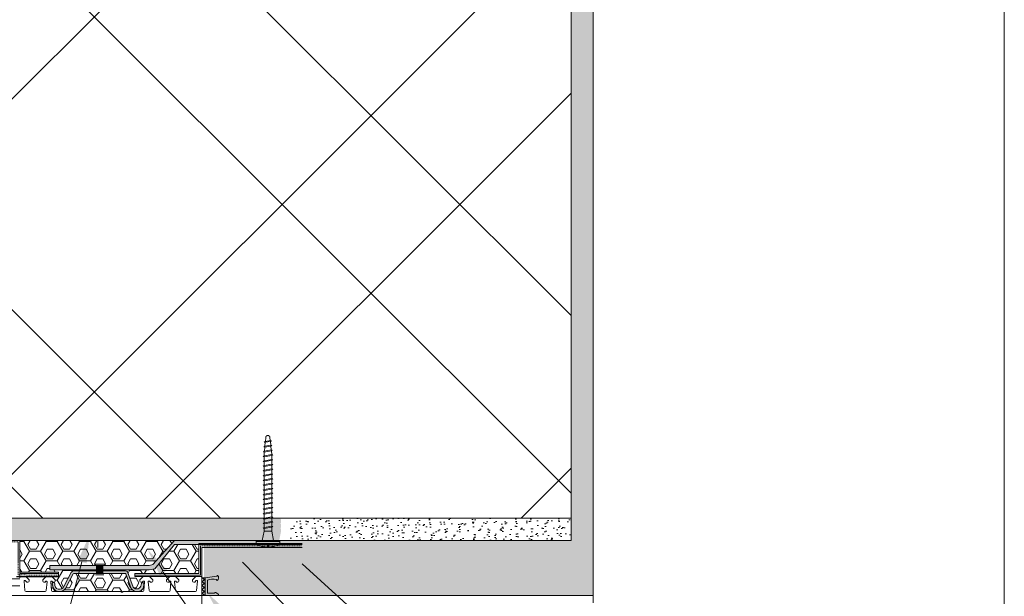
# Model space of a CAD drawing. Header units: millimetres. Extents: x -256498 to -248402, y 35117 to 38243.
# Tile 18 of 19: x -248845 to -248402, y 36815 to 37074. Entities that reach past the tile are written whole.
import ezdxf

# ---------------------------------------------------------------- set-up
doc = ezdxf.new("R2010")
doc.units = ezdxf.units.MM
doc.header["$MEASUREMENT"] = 0
doc.linetypes.add('DASHED', pattern=[19.05, 12.7, -6.35])
doc.linetypes.add('ČÁRKOVANÁ', pattern=[0.75, 0.5, -0.25])

msp = doc.modelspace()

# ---------------------------------------------------------------- hatches: boundary and pattern name
at = {"linetype": 'Continuous', "lineweight": 13}
h = msp.add_hatch(dxfattribs=at)
h.set_pattern_fill('ZDIVO2_0001', color=254, style=0, pattern_type=2)
h.set_pattern_definition([(45, (-400930.74, -1215.55), (-124.4508, 124.4508), []), (45, (-400850.74, -1215.55), (-124.4508, 124.4508), []), (135, (-400930.74, -1215.55), (124.4508, 124.4508), []), (135, (-400850.74, -1215.55), (124.4508, 124.4508), [])])
h.paths.add_polyline_path([(-248597.2, 37284.26), (-248927.2, 37284.26), (-248927.2, 37162.16), (-248875.05, 37162.16, -0.146838), (-248872.55, 37161.16), (-248872.55, 37155.16, -0.146839), (-248875.05, 37154.16), (-248927.2, 37154.16), (-248927.2, 36849.71), (-248731.01, 36849.71), (-248723.25, 36849.71), (-248597.22, 36849.71)])
at = {"linetype": 'Continuous', "lineweight": 20, "true_color": 0xff6600}
h = msp.add_hatch(dxfattribs=at)
h.set_pattern_fill('AR_SAND_0001', color=30, style=0, pattern_type=2)
h.set_pattern_definition([(307.5, (-400930.7413, -5976.3112), (4.81705942, 0.1574834), [0, -3.8, 0, -4.25, 0, -4.0625]), (277.5, (-400930.741, -5976.311), (-7.05536516, 4.42444176), [0, -2.05, 0, -3.425, 0, -1.3125]), (237.5, (-400930.7413, -5973.236), (-0.01414763, 7.78535465), [0, -1.25, 0, -4.5, 0, -5.875]), (227.5, (-400930.741, -5973.236), (-2.1941889, 7.5153165), [0, -0.625, 0, -2.95, 0, -3.375])])
h.paths.add_polyline_path([(-248762.32, 36814.86), (-248587.2, 36814.86), (-248587.2, 37284.07), (-248597.2, 37284.07), (-248597.2, 36849.71), (-248597.22, 36849.71), (-248597.22, 36839.7), (-248762.32, 36839.7)])
at = {"linetype": 'Continuous', "lineweight": 35}
msp.add_hatch(color=8, dxfattribs=at).paths.add_polyline_path([(-248937.2, 37064.44), (-248937.2, 36839.71), (-248810.13, 36839.71), (-248809.33, 36843.7), (-248933.2, 36843.71), (-248933.2, 37064.44)])
at = {"linetype": 'Continuous', "lineweight": 20, "true_color": 0xff6600}
h = msp.add_hatch(dxfattribs=at)
h.set_pattern_fill('PUR_0001', color=30, style=0, pattern_type=2)
h.set_pattern_definition([(0, (-400923.88, -5964.644), (0, 16.2379762), [9.375, -18.75]), (120, (-400923.88, -5964.644), (14.0625, 8.1189881), [9.375, -18.75]), (60, (-400914.505, -5964.644), (-14.0625, 8.1189881), [9.375, -18.75]), (0, (-400925.755, -5967.899), (28.125, 16.2379762), [18.75, -37.5]), (120, (-400925.755, -5967.899), (-28.125, 16.2379764), [18.75, -37.5]), (60, (-400925.755, -5967.899), (6e-08, 32.4759526), [0, -37.5, 18.75, 0, 0, 0])])
h.paths.add_polyline_path([(-249102.21, 36987.57), (-249102.21, 36802.51), (-248845.31, 36802.52), (-248845.31, 36831.69), (-248942.21, 36831.7), (-248942.21, 36987.57)])
h = msp.add_hatch(dxfattribs=at)
h.set_pattern_fill('AR_SAND_0001', color=30, style=0, pattern_type=2)
h.set_pattern_definition([(307.5, (-400930.7413, 13066.747), (4.81705942, 0.1574834), [0, -3.8, 0, -4.25, 0, -4.0625]), (277.5, (-400930.741, 13066.747), (-7.05536516, 4.42444176), [0, -2.05, 0, -3.425, 0, -1.3125]), (237.5, (-400930.7413, 13069.822), (-0.01414763, 7.78535465), [0, -1.25, 0, -4.5, 0, -5.875]), (227.5, (-400930.741, 13069.822), (-2.1941889, 7.5153165), [0, -0.625, 0, -2.95, 0, -3.375])])
h.paths.add_polyline_path([(-248937.2, 36979.16), (-248937.2, 36839.71), (-248728.53, 36839.71), (-248727.7, 36843.89), (-248727.7, 36845), (-248728.13, 36845.14), (-248727.7, 36845.43), (-248727.7, 36847.15), (-248728.13, 36847.29), (-248727.7, 36847.58), (-248727.7, 36849.3), (-248728.13, 36849.44), (-248727.73, 36849.71), (-248927.2, 36849.71), (-248927.2, 36979.16)])
h = msp.add_hatch(dxfattribs=at)
h.set_pattern_fill('AR_SAND_0001', color=30, style=0, pattern_type=2)
h.set_pattern_definition([(307.5, (-225001.4984, 185716.7095), (4.81705942, 0.1574834), [0, -3.8, 0, -4.25, 0, -4.0625]), (277.5, (-225001.4984, 185716.7095), (-7.05536516, 4.42444176), [0, -2.05, 0, -3.425, 0, -1.3125]), (237.5, (-225001.4984, 185719.7845), (-0.01414763, 7.78535465), [0, -1.25, 0, -4.5, 0, -5.875]), (227.5, (-225001.4984, 185719.7845), (-2.1941889, 7.5153165), [0, -0.625, 0, -2.95, 0, -3.375])])
h.paths.add_polyline_path([(-248597.22, 36849.71), (-248724.25, 36849.71), (-248724.25, 36848.19), (-248723.82, 36848.05), (-248724.25, 36847.76), (-248724.25, 36846.04), (-248723.82, 36845.9), (-248724.25, 36845.61), (-248724.25, 36843.89), (-248723.42, 36839.71), (-248597.22, 36839.53)])
at = {"linetype": 'Continuous', "lineweight": 13}
for points in [[(-248819.18, 36830.41), (-248815.16, 36829.33), (-248813.93, 36841.94)], [(-248807.97, 36828.42), (-248807.97, 36826.37), (-248787.85, 36826.37, 0.082878), (-248784.51, 36826.93), (-248775.61, 36837.87), (-248748.59, 36837.86, -0.00946), (-248748.93, 36838.06), (-248748.93, 36839.23, -0.414214), (-248748.57, 36839.58), (-248746.22, 36839.58), (-248746.19, 36839.71), (-248775.65, 36839.71), (-248785.34, 36828.81, -0.082878), (-248787.67, 36828.42)], [(-248746.34, 36828.26), (-248743.37, 36831.17), (-248753.6, 36838.65)], [(-248748.57, 36839.58, 0.414214), (-248748.93, 36839.23), (-248738.3, 36839.23, 0.414214), (-248738.65, 36839.58)], [(-248738.3, 36838.1), (-248738.3, 36839.23), (-248748.93, 36839.23), (-248748.93, 36838.06, 0.00946), (-248748.59, 36837.86), (-248743.87, 36837.86), (-248743.87, 36837.99), (-248743.42, 36837.99), (-248743.42, 36837.86), (-248738.71, 36837.86, 0.011472)], [(-248718.3, 36837.85), (-248718.3, 36839.67), (-248741.08, 36839.71), (-248741.06, 36839.58), (-248738.65, 36839.58, -0.414214), (-248738.3, 36839.23), (-248738.3, 36838.1, -0.011472), (-248738.71, 36837.86)], [(-248719.54, 36827.31), (-248716.74, 36830.38), (-248727.38, 36837.26)], [(-248782.25, 36824.01), (-248778.84, 36826.39), (-248787.7, 36835.45)], [(-248810.81, 36828.42), (-248831.82, 36828.42), (-248831.82, 36826.37), (-248810.81, 36826.37)], [(-248810.81, 36826.37), (-248809.39, 36826.37), (-248809.39, 36828.42), (-248810.81, 36828.42)], [(-248809.39, 36826.37), (-248807.97, 36826.37), (-248807.97, 36828.42), (-248809.39, 36828.42)], [(-248821.09, 36825.91, 0.211236), (-248822.04, 36825.46), (-248825.39, 36819, -0.887449), (-248829.55, 36820.13, 1), (-248830.7, 36820.28), (-248830.28, 36818.37, 0.531729), (-248824.64, 36818.01), (-248821.22, 36824.62), (-248820.94, 36824.78), (-248810.81, 36824.78), (-248810.81, 36825.91)], [(-248809.39, 36826.37), (-248810.81, 36826.37), (-248810.81, 36825.91), (-248809.39, 36825.91)], [(-248809.39, 36824.78), (-248809.39, 36825.91), (-248810.81, 36825.91), (-248810.81, 36824.78)], [(-248807.97, 36826.37), (-248809.39, 36826.37), (-248809.39, 36825.91), (-248807.97, 36825.91)], [(-248809.39, 36825.91), (-248809.39, 36824.78), (-248807.97, 36824.78), (-248807.97, 36825.91)], [(-248795.19, 36817.97, 0.527728), (-248789.57, 36818.37), (-248789.43, 36820.06, 0.95419), (-248790.54, 36820.34), (-248790.59, 36819.69, -0.6951), (-248794.28, 36818.64), (-248796.73, 36825.46, 0.213571), (-248797.69, 36825.91), (-248807.97, 36825.91), (-248807.97, 36824.78), (-248797.84, 36824.78, -0.212782), (-248797.55, 36824.62)], [(-248754.74, 36804.78), (-248751.44, 36807.33), (-248760.74, 36815.94)]]:
    msp.add_hatch(color=154, dxfattribs=at).paths.add_polyline_path(points)
at = {"linetype": 'Continuous', "lineweight": 20, "true_color": 0xff6600}
h = msp.add_hatch(dxfattribs=at)
h.set_pattern_fill('PUR_0001', color=30, style=0, pattern_type=2)
h.set_pattern_definition([(0, (-400947.904, 13067.615), (0, 4.330127), [2.5, -5]), (120, (-400947.904, 13067.615), (3.74999998, 2.1650635), [2.5, -5]), (60, (-400945.404, 13067.615), (-3.74999998, 2.1650635), [2.5, -5]), (0, (-400948.404, 13066.747), (7.5, 4.330127), [5, -10]), (120, (-400948.404, 13066.747), (-7.49999998, 4.33012703), [5, -10]), (60, (-400948.404, 13066.747), (2e-08, 8.66025403), [0, -10, 5, 0, 0, 0])])
h.paths.add_polyline_path([(-248845.41, 36839.71), (-248845.4, 36825.31), (-248827.8, 36825.31), (-248827.8, 36823.36), (-248830.91, 36823.36), (-248829.41, 36821.86), (-248829.41, 36821.36, -0.414214), (-248829.91, 36820.86), (-248830.31, 36820.86, -0.198912), (-248830.45, 36820.92), (-248830.81, 36821.27, 0.700208), (-248831.32, 36821.04), (-248830.97, 36817.12, 0.388879), (-248830.48, 36816.66), (-248800.03, 36816.66, -0.201513), (-248799.67, 36816.51, 0.420084), (-248798.96, 36816.51, -0.201513), (-248798.6, 36816.66), (-248790, 36816.66, 0.388879), (-248789.5, 36817.12), (-248789.16, 36821.04, 0.440011), (-248789.46, 36821.36), (-248789.65, 36821.36, 0.198912), (-248789.79, 36821.3), (-248790.18, 36820.92, -0.198912), (-248790.32, 36820.86), (-248790.71, 36820.86, -0.414214), (-248791.21, 36821.36), (-248791.21, 36821.86), (-248789.71, 36823.36), (-248793.47, 36823.36), (-248793.47, 36824.78), (-248764.65, 36824.77), (-248764.67, 36837.87), (-248775.61, 36837.87), (-248784.51, 36826.93, -0.082878), (-248787.85, 36826.37), (-248807.97, 36826.37), (-248807.97, 36825.91), (-248797.69, 36825.91, -0.213571), (-248796.73, 36825.46), (-248794.28, 36818.64, 0.6951), (-248790.59, 36819.69), (-248790.54, 36820.34, -0.95419), (-248789.43, 36820.06), (-248789.57, 36818.37, -0.527728), (-248795.19, 36817.97), (-248797.55, 36824.62, 0.212782), (-248797.84, 36824.78), (-248820.94, 36824.78), (-248821.22, 36824.62), (-248824.64, 36818.01, -0.531729), (-248830.28, 36818.37), (-248830.7, 36820.28, -1), (-248829.55, 36820.13, 0.887449), (-248825.39, 36819), (-248822.04, 36825.46, -0.211236), (-248821.09, 36825.91), (-248810.81, 36825.91), (-248810.81, 36826.37), (-248831.82, 36826.37), (-248831.82, 36828.42), (-248787.67, 36828.42, 0.082878), (-248785.34, 36828.81), (-248775.65, 36839.71)])

# ---------------------------------------------------------------- linework, layer by layer
at = {"color": 48, "linetype": 'Continuous', "lineweight": 20, "true_color": 0x5a400a}
for p, q in [((-248597.22, 36839.7), (-248597.2, 37284.07)), ((-248597.2, 36849.71), (-248597.2, 37284.26)), ((-248587.2, 36849.71), (-248587.2, 37284.26)), ((-248587.2, 36811.54), (-248587.2, 37284.07)), ((-248927.2, 36849.71), (-248597.2, 36849.71)), ((-248937.2, 36839.71), (-248597.22, 36839.7)), ((-248845.31, 36822.86), (-248845.31, 36839.71)), ((-248810.1, 36836.54), (-248810.1, 36837.86)), ((-248764.65, 36824.77), (-248764.64, 36838.35)), ((-248718.21, 36838.35), (-248764.64, 36838.35)), ((-248763.32, 36836.54), (-248753.35, 36836.54)), ((-248763.31, 36823.37), (-248763.32, 36836.54)), ((-248753.35, 36836.54), (-248718.21, 36836.53)), ((-248827.8, 36823.37), (-248846.68, 36823.37)), ((-248827.8, 36823.29), (-248846.68, 36823.29)), ((-248827.8, 36824.78), (-248845.35, 36824.77)), ((-248845.31, 36825.31), (-248827.8, 36825.31)), ((-248827.8, 36825.31), (-248827.8, 36823.29)), ((-248793.47, 36823.36), (-248793.47, 36824.78)), ((-248793.47, 36824.78), (-248764.65, 36824.77)), ((-248793.47, 36823.36), (-248763.31, 36823.37)), ((-248793.47, 36823.36), (-248785.32, 36823.36)), ((-248763.31, 36822.86), (-248763.32, 36814.86)), ((-248763.31, 36823.37), (-248763.31, 36814.86)), ((-248761.82, 36822.86), (-248763.31, 36822.86)), ((-248761.82, 36822.86), (-248756.57, 36823.63)), ((-248761.82, 36822.86), (-248761.82, 36814.86)), ((-248756.48, 36823.74), (-248756.57, 36823.63)), ((-248756.38, 36823.81), (-248756.48, 36823.74)), ((-248756.28, 36823.85), (-248756.38, 36823.81)), ((-248756.19, 36823.84), (-248756.28, 36823.85)), ((-248756.1, 36823.8), (-248756.19, 36823.84)), ((-248756.02, 36823.71), (-248756.1, 36823.8)), ((-248755.95, 36823.6), (-248756.02, 36823.71)), ((-248755.9, 36823.45), (-248755.95, 36823.6)), ((-248755.86, 36823.27), (-248755.9, 36823.45)), ((-248755.87, 36822.66), (-248755.85, 36822.87)), ((-248755.85, 36823.08), (-248755.86, 36823.27)), ((-248755.85, 36822.87), (-248755.85, 36823.08)), ((-248760.82, 36821.74), (-248760.82, 36815.86)), ((-248758.93, 36822.27), (-248758.88, 36822.17)), ((-248758.82, 36822.28), (-248758.88, 36822.17)), ((-248758.73, 36822.28), (-248758.68, 36822.18)), ((-248758.63, 36822.29), (-248758.68, 36822.18)), ((-248758.54, 36822.29), (-248758.49, 36822.19)), ((-248758.43, 36822.29), (-248758.49, 36822.19)), ((-248756.81, 36822.05), (-248756.75, 36821.91)), ((-248756.75, 36821.91), (-248756.68, 36821.8)), ((-248756.68, 36821.8), (-248756.6, 36821.73)), ((-248756.6, 36821.73), (-248756.51, 36821.69)), ((-248756.51, 36821.69), (-248756.41, 36821.69)), ((-248756.41, 36821.69), (-248756.31, 36821.74)), ((-248756.31, 36821.74), (-248756.21, 36821.82)), ((-248756.21, 36821.82), (-248756.12, 36821.94)), ((-248756.12, 36821.94), (-248756.04, 36822.09)), ((-248756.04, 36822.09), (-248755.97, 36822.26)), ((-248755.97, 36822.26), (-248755.91, 36822.46)), ((-248755.91, 36822.46), (-248755.87, 36822.66)), ((-248855.2, 36814.86), (-248587.2, 36814.86)), ((-248761.82, 36814.86), (-248763.32, 36814.86)), ((-248756.12, 36814.86), (-248761.82, 36814.86)), ((-248760.82, 36815.86), (-248757.93, 36815.86)), ((-248759.78, 36815.86), (-248759.73, 36815.96)), ((-248759.68, 36815.86), (-248759.73, 36815.96)), ((-248759.58, 36815.86), (-248759.53, 36815.96)), ((-248759.48, 36815.86), (-248759.53, 36815.96)), ((-248759.38, 36815.86), (-248759.33, 36815.96)), ((-248759.28, 36815.86), (-248759.33, 36815.96)), ((-248759.18, 36815.86), (-248759.13, 36815.96)), ((-248759.08, 36815.86), (-248759.13, 36815.96)), ((-248758.98, 36815.86), (-248758.93, 36815.96)), ((-248758.88, 36815.86), (-248758.93, 36815.96)), ((-248757.74, 36815.94), (-248757.42, 36816.21)), ((-248757.05, 36816.23), (-248755.95, 36815.45)), ((-248755.82, 36815.21), (-248755.82, 36815.16))]:
    msp.add_line(p, q, dxfattribs=at)
at = {"color": 7, "linetype": 'DASHED', "lineweight": 20}
for p, q in [((-248734.76, 36884.26), (-248734.58, 36886.06)), ((-248732.55, 36884.66), (-248732.69, 36886.06)), ((-248735.46, 36881.78), (-248735.02, 36882.07)), ((-248735.02, 36881.64), (-248735.46, 36881.78)), ((-248735.24, 36883.97), (-248734.81, 36884.26)), ((-248734.81, 36883.83), (-248735.24, 36883.97)), ((-248732.08, 36880.43), (-248735.24, 36879.88)), ((-248735.2, 36879.88), (-248735.02, 36881.64)), ((-248732.3, 36882.55), (-248735.02, 36882.07)), ((-248732.3, 36882.12), (-248735.02, 36881.64)), ((-248734.98, 36882.07), (-248734.81, 36883.83)), ((-248732.51, 36884.66), (-248734.81, 36884.26)), ((-248732.51, 36884.23), (-248734.81, 36883.83)), ((-248732.08, 36884.52), (-248732.51, 36884.66)), ((-248732.51, 36884.23), (-248732.08, 36884.52)), ((-248732.34, 36882.54), (-248732.51, 36884.23)), ((-248731.87, 36882.41), (-248732.3, 36882.55)), ((-248732.3, 36882.12), (-248731.87, 36882.41)), ((-248732.13, 36880.43), (-248732.3, 36882.12)), ((-248731.65, 36880.29), (-248732.08, 36880.43)), ((-248735.79, 36877.41), (-248735.36, 36877.71)), ((-248735.36, 36877.27), (-248735.79, 36877.41)), ((-248735.67, 36879.59), (-248735.24, 36879.88)), ((-248735.24, 36879.45), (-248735.67, 36879.59)), ((-248735.36, 36878.31), (-248735.24, 36879.45)), ((-248731.91, 36878.31), (-248735.36, 36877.71)), ((-248735.36, 36877.71), (-248735.36, 36878.31)), ((-248731.91, 36877.88), (-248735.36, 36877.27)), ((-248735.36, 36875.55), (-248735.36, 36877.27)), ((-248735.36, 36875.55), (-248735.36, 36877.27)), ((-248731.91, 36876.16), (-248735.36, 36875.55)), ((-248732.08, 36880), (-248735.24, 36879.45)), ((-248732.08, 36880), (-248731.65, 36880.29)), ((-248731.91, 36878.31), (-248732.08, 36880)), ((-248731.48, 36878.17), (-248731.91, 36878.31)), ((-248731.91, 36877.88), (-248731.48, 36878.17)), ((-248731.91, 36876.16), (-248731.91, 36877.88)), ((-248731.91, 36876.16), (-248731.91, 36877.88)), ((-248731.48, 36876.02), (-248731.91, 36876.16)), ((-248731.91, 36875.73), (-248731.48, 36876.02)), ((-248735.79, 36875.26), (-248735.36, 36875.55)), ((-248735.36, 36875.12), (-248735.79, 36875.26)), ((-248735.79, 36873.11), (-248735.36, 36873.4)), ((-248735.36, 36872.97), (-248735.79, 36873.11)), ((-248731.91, 36875.73), (-248735.36, 36875.12)), ((-248735.36, 36873.4), (-248735.36, 36875.12)), ((-248735.36, 36873.4), (-248735.36, 36875.12)), ((-248731.91, 36874.01), (-248735.36, 36873.4)), ((-248731.91, 36873.58), (-248735.36, 36872.97)), ((-248735.36, 36871.25), (-248735.36, 36872.97)), ((-248731.91, 36871.86), (-248735.36, 36871.25)), ((-248731.91, 36874.01), (-248731.91, 36875.73)), ((-248731.91, 36874.01), (-248731.91, 36875.73)), ((-248731.48, 36873.87), (-248731.91, 36874.01)), ((-248731.91, 36873.58), (-248731.48, 36873.87)), ((-248731.91, 36871.86), (-248731.91, 36873.58)), ((-248731.48, 36871.72), (-248731.91, 36871.86)), ((-248731.91, 36871.43), (-248731.48, 36871.72)), ((-248735.79, 36870.96), (-248735.36, 36871.25)), ((-248735.36, 36870.82), (-248735.79, 36870.96)), ((-248735.79, 36868.81), (-248735.36, 36869.1)), ((-248735.36, 36868.67), (-248735.79, 36868.81)), ((-248731.91, 36871.43), (-248735.36, 36870.82)), ((-248735.36, 36869.1), (-248735.36, 36870.82)), ((-248731.91, 36869.71), (-248735.36, 36869.1)), ((-248731.91, 36869.28), (-248735.36, 36868.67)), ((-248735.36, 36866.95), (-248735.36, 36868.67)), ((-248731.91, 36867.55), (-248735.36, 36866.95)), ((-248731.91, 36867.12), (-248735.36, 36866.52)), ((-248731.91, 36869.71), (-248731.91, 36871.43)), ((-248731.48, 36869.57), (-248731.91, 36869.71)), ((-248731.91, 36869.28), (-248731.48, 36869.57)), ((-248731.91, 36867.55), (-248731.91, 36869.28)), ((-248731.48, 36867.42), (-248731.91, 36867.55)), ((-248731.91, 36867.12), (-248731.48, 36867.42)), ((-248731.91, 36865.4), (-248731.91, 36867.12)), ((-248735.79, 36866.66), (-248735.36, 36866.95)), ((-248735.36, 36866.52), (-248735.79, 36866.66)), ((-248735.79, 36864.5), (-248735.36, 36864.8)), ((-248735.36, 36864.37), (-248735.79, 36864.5)), ((-248735.79, 36862.35), (-248735.36, 36862.64)), ((-248735.36, 36864.8), (-248735.36, 36866.52)), ((-248731.91, 36865.4), (-248735.36, 36864.8)), ((-248731.91, 36864.97), (-248735.36, 36864.37)), ((-248735.36, 36862.64), (-248735.36, 36864.37)), ((-248731.91, 36863.25), (-248735.36, 36862.64)), ((-248731.91, 36862.82), (-248735.36, 36862.21)), ((-248731.48, 36865.26), (-248731.91, 36865.4)), ((-248731.91, 36864.97), (-248731.48, 36865.26)), ((-248731.91, 36863.25), (-248731.91, 36864.97)), ((-248731.48, 36863.11), (-248731.91, 36863.25)), ((-248731.91, 36862.82), (-248731.48, 36863.11)), ((-248731.91, 36861.1), (-248731.91, 36862.82)), ((-248735.36, 36862.21), (-248735.79, 36862.35)), ((-248735.79, 36860.2), (-248735.36, 36860.49)), ((-248735.36, 36860.06), (-248735.79, 36860.2)), ((-248735.79, 36858.05), (-248735.36, 36858.34)), ((-248735.36, 36860.49), (-248735.36, 36862.21)), ((-248731.91, 36861.1), (-248735.36, 36860.49)), ((-248731.91, 36860.67), (-248735.36, 36860.06)), ((-248735.36, 36858.34), (-248735.36, 36860.06)), ((-248731.91, 36858.95), (-248735.36, 36858.34)), ((-248731.91, 36858.52), (-248735.36, 36857.91)), ((-248731.48, 36860.96), (-248731.91, 36861.1)), ((-248731.91, 36860.67), (-248731.48, 36860.96)), ((-248731.91, 36858.95), (-248731.91, 36860.67)), ((-248731.48, 36858.81), (-248731.91, 36858.95)), ((-248731.91, 36858.52), (-248731.48, 36858.81)), ((-248731.91, 36856.8), (-248731.91, 36858.52)), ((-248735.36, 36857.91), (-248735.79, 36858.05)), ((-248735.79, 36855.9), (-248735.36, 36856.19)), ((-248735.36, 36855.76), (-248735.79, 36855.9)), ((-248735.79, 36853.75), (-248735.36, 36854.04)), ((-248735.36, 36856.19), (-248735.36, 36857.91)), ((-248731.91, 36856.8), (-248735.36, 36856.19)), ((-248731.91, 36856.37), (-248735.36, 36855.76)), ((-248735.36, 36854.04), (-248735.36, 36855.76)), ((-248731.91, 36854.64), (-248735.36, 36854.04)), ((-248731.91, 36854.21), (-248735.36, 36853.61)), ((-248731.48, 36856.66), (-248731.91, 36856.8)), ((-248731.91, 36856.37), (-248731.48, 36856.66)), ((-248731.91, 36854.64), (-248731.91, 36856.37)), ((-248731.48, 36854.51), (-248731.91, 36854.64)), ((-248731.91, 36854.21), (-248731.48, 36854.51)), ((-248731.91, 36852.49), (-248731.91, 36854.21)), ((-248735.36, 36853.61), (-248735.79, 36853.75)), ((-248735.79, 36851.6), (-248735.36, 36851.89)), ((-248735.36, 36851.46), (-248735.79, 36851.6)), ((-248735.79, 36849.44), (-248735.36, 36849.73)), ((-248735.36, 36849.3), (-248735.79, 36849.44)), ((-248735.36, 36851.89), (-248735.36, 36853.61)), ((-248731.91, 36852.49), (-248735.36, 36851.89)), ((-248731.91, 36852.06), (-248735.36, 36851.46)), ((-248735.36, 36849.73), (-248735.36, 36851.46)), ((-248731.91, 36850.34), (-248735.36, 36849.73)), ((-248731.91, 36849.91), (-248735.36, 36849.3)), ((-248731.48, 36852.35), (-248731.91, 36852.49)), ((-248731.91, 36852.06), (-248731.48, 36852.35)), ((-248731.91, 36850.34), (-248731.91, 36852.06)), ((-248731.48, 36850.2), (-248731.91, 36850.34)), ((-248731.91, 36849.91), (-248731.48, 36850.2)), ((-248731.91, 36848.19), (-248731.91, 36849.91)), ((-248735.79, 36847.29), (-248735.36, 36847.58)), ((-248735.36, 36847.15), (-248735.79, 36847.29)), ((-248735.79, 36845.14), (-248735.36, 36845.43)), ((-248735.79, 36845.14), (-248735.36, 36845.43)), ((-248735.36, 36845), (-248735.79, 36845.14)), ((-248735.36, 36845), (-248735.79, 36845.14)), ((-248735.36, 36847.58), (-248735.36, 36849.3)), ((-248731.91, 36848.19), (-248735.36, 36847.58)), ((-248731.91, 36847.76), (-248735.36, 36847.15)), ((-248735.36, 36845.43), (-248735.36, 36847.15)), ((-248731.91, 36846.04), (-248735.36, 36845.43)), ((-248731.91, 36846.04), (-248735.36, 36845.43)), ((-248731.91, 36845.61), (-248735.36, 36845)), ((-248731.91, 36845.61), (-248735.36, 36845)), ((-248735.36, 36843.89), (-248735.36, 36845)), ((-248731.48, 36848.05), (-248731.91, 36848.19)), ((-248731.91, 36847.76), (-248731.48, 36848.05)), ((-248731.91, 36846.04), (-248731.91, 36847.76)), ((-248731.48, 36845.9), (-248731.91, 36846.04)), ((-248731.48, 36845.9), (-248731.91, 36846.04)), ((-248731.91, 36845.61), (-248731.48, 36845.9)), ((-248731.91, 36845.61), (-248731.48, 36845.9)), ((-248731.91, 36843.89), (-248731.91, 36845.61)), ((-248735.36, 36843.89), (-248736.22, 36839.58)), ((-248731.91, 36843.89), (-248735.36, 36843.89)), ((-248731.05, 36839.58), (-248731.91, 36843.89)), ((-248728.3, 36839.23), (-248738.93, 36839.23)), ((-248738.93, 36838.06), (-248738.93, 36839.23)), ((-248728.65, 36839.58), (-248738.57, 36839.58)), ((-248731.82, 36839.58), (-248735.44, 36839.58)), ((-248733.86, 36836.6), (-248733.86, 36837.99)), ((-248733.86, 36837.99), (-248733.42, 36837.99)), ((-248733.42, 36836.6), (-248733.42, 36837.99)), ((-248728.3, 36838.1), (-248728.3, 36839.23))]:
    msp.add_line(p, q, dxfattribs=at)
at = {"color": 154, "linetype": 'Continuous', "lineweight": 13}
for p, q in [((-248810.1, 36837.86), (-248810.1, 36839.72)), ((-248785.34, 36828.81), (-248775.65, 36839.71)), ((-248785.34, 36828.81), (-248775.65, 36839.71)), ((-248784.51, 36826.93), (-248775.61, 36837.87)), ((-248784.51, 36826.93), (-248775.61, 36837.87)), ((-248775.66, 36839.71), (-248746.19, 36839.71)), ((-248775.61, 36837.87), (-248718.3, 36837.85)), ((-248765.65, 36839.71), (-248736.19, 36839.71)), ((-248765.64, 36837.87), (-248718.21, 36837.85)), ((-248817.33, 36830.05), (-248895.67, 36538.53)), ((-248831.82, 36828.42), (-248831.82, 36826.37)), ((-248787.67, 36828.42), (-248831.82, 36828.42)), ((-248810.81, 36824.78), (-248810.81, 36828.42)), ((-248809.39, 36824.78), (-248809.39, 36828.42)), ((-248807.97, 36824.78), (-248807.97, 36828.42)), ((-248745.01, 36829.9), (-248655.35, 36738.23)), ((-248718.23, 36829.07), (-248649.31, 36766.8)), ((-248831.82, 36826.37), (-248787.85, 36826.37)), ((-248825.39, 36819), (-248822.04, 36825.46)), ((-248824.64, 36818.01), (-248821.22, 36824.62)), ((-248821.22, 36824.62), (-248820.94, 36824.78)), ((-248821.09, 36825.91), (-248797.69, 36825.91)), ((-248820.94, 36824.78), (-248797.84, 36824.78)), ((-248795.19, 36817.97), (-248797.55, 36824.62)), ((-248794.28, 36818.64), (-248796.73, 36825.46)), ((-248780.7, 36825.38), (-248640.71, 36624.63)), ((-248830.7, 36820.28), (-248830.28, 36818.37)), ((-248790.54, 36820.34), (-248790.59, 36819.69)), ((-248789.43, 36820.06), (-248789.57, 36818.37))]:
    msp.add_line(p, q, dxfattribs=at)
at = {"color": 7, "linetype": 'Continuous', "lineweight": 20}
for p, q in [((-248845.31, 36823.36), (-248845.26, 36823.36)), ((-248844.81, 36823.36), (-248842.61, 36823.36)), ((-248842.61, 36823.36), (-248841.11, 36821.86)), ((-248834.91, 36821.86), (-248833.41, 36823.36)), ((-248833.41, 36823.36), (-248830.91, 36823.36)), ((-248830.91, 36823.36), (-248829.41, 36821.86)), ((-248791.21, 36821.86), (-248789.71, 36823.36)), ((-248789.71, 36823.36), (-248786.91, 36823.36)), ((-248786.91, 36823.36), (-248785.41, 36821.86)), ((-248779.21, 36821.86), (-248777.71, 36823.36)), ((-248777.71, 36823.36), (-248775.21, 36823.36)), ((-248775.21, 36823.36), (-248773.71, 36821.86)), ((-248767.51, 36821.86), (-248766.01, 36823.36)), ((-248766.01, 36823.36), (-248763.81, 36823.36)), ((-248763.31, 36822.86), (-248763.31, 36776.11)), ((-248843.32, 36821.36), (-248842.94, 36817.12)), ((-248842.15, 36820.92), (-248842.8, 36821.57)), ((-248841.61, 36820.86), (-248842.01, 36820.86)), ((-248841.11, 36821.86), (-248841.11, 36821.36)), ((-248834.91, 36821.36), (-248834.91, 36821.86)), ((-248834.02, 36820.86), (-248834.41, 36820.86)), ((-248833.52, 36821.27), (-248833.88, 36820.92)), ((-248833.35, 36817.12), (-248833.01, 36821.04)), ((-248831.32, 36821.04), (-248830.97, 36817.12)), ((-248830.45, 36820.92), (-248830.81, 36821.27)), ((-248829.91, 36820.86), (-248830.31, 36820.86)), ((-248829.41, 36821.86), (-248829.41, 36821.36)), ((-248791.21, 36821.36), (-248791.21, 36821.86)), ((-248790.32, 36820.86), (-248790.71, 36820.86)), ((-248789.79, 36821.3), (-248790.18, 36820.92)), ((-248789.46, 36821.36), (-248789.65, 36821.36)), ((-248789.5, 36817.12), (-248789.16, 36821.04)), ((-248787.47, 36821.04), (-248787.12, 36817.12)), ((-248786.98, 36821.36), (-248787.17, 36821.36)), ((-248786.45, 36820.92), (-248786.84, 36821.3)), ((-248785.91, 36820.86), (-248786.31, 36820.86)), ((-248785.41, 36821.86), (-248785.41, 36821.36)), ((-248779.21, 36821.36), (-248779.21, 36821.86)), ((-248778.32, 36820.86), (-248778.71, 36820.86)), ((-248777.82, 36821.27), (-248778.18, 36820.92)), ((-248777.65, 36817.12), (-248777.31, 36821.04)), ((-248775.62, 36821.04), (-248775.27, 36817.12)), ((-248774.75, 36820.92), (-248775.11, 36821.27)), ((-248774.21, 36820.86), (-248774.61, 36820.86)), ((-248773.71, 36821.86), (-248773.71, 36821.36)), ((-248767.51, 36821.36), (-248767.51, 36821.86)), ((-248766.62, 36820.86), (-248767.01, 36820.86)), ((-248765.83, 36821.57), (-248766.48, 36820.92)), ((-248765.68, 36817.12), (-248765.31, 36821.36)), ((-248842.45, 36816.66), (-248833.85, 36816.66)), ((-248830.48, 36816.66), (-248800.03, 36816.66)), ((-248798.6, 36816.66), (-248790, 36816.66)), ((-248786.63, 36816.66), (-248778.15, 36816.66)), ((-248774.78, 36816.66), (-248766.18, 36816.66)), ((-248761.82, 36814.86), (-248762.02, 36814.86))]:
    msp.add_line(p, q, dxfattribs=at)
at = {"color": 30, "linetype": 'Continuous', "lineweight": 20, "true_color": 0xff6600}
for p, q in [((-248763.31, 36822.7), (-248763.16, 36822.86)), ((-248763.09, 36822.86), (-248761.82, 36821.59)), ((-248763.32, 36820.93), (-248761.82, 36822.43)), ((-248763.32, 36821.32), (-248761.82, 36819.83)), ((-248763.32, 36819.16), (-248761.82, 36820.66)), ((-248763.32, 36819.55), (-248761.82, 36818.06)), ((-248763.32, 36817.39), (-248761.82, 36818.89)), ((-248763.32, 36817.79), (-248761.82, 36816.29)), ((-248763.32, 36815.62), (-248761.82, 36817.12)), ((-248763.32, 36816.02), (-248762.16, 36814.86)), ((-248762.32, 36814.86), (-248761.82, 36815.36))]:
    msp.add_line(p, q, dxfattribs=at)
at = {"color": 154, "linetype": 'Continuous', "lineweight": 13}
msp.add_lwpolyline([(-249424.24, 37503.54), (-248402.25, 37503.54), (-248402.25, 36036.31), (-249424.24, 36036.31)], close=True, dxfattribs=at)
at = {"color": 7, "linetype": 'ČÁRKOVANÁ', "lineweight": 13}
for points in [[(-248827.8, 36824.1), (-248846.02, 36824.11), (-248846.01, 36839.04), (-248891.7, 36839.03)], [(-248793.47, 36824.07), (-248763.98, 36824.1), (-248763.98, 36837.2), (-248718.3, 36837.18)]]:
    msp.add_lwpolyline(points, dxfattribs=at)
at = {"color": 154, "linetype": 'Continuous', "lineweight": 13}
for points in [[(-248811.7, 36828.93), (-248806.85, 36828.94)], [(-248811.13, 36824.19), (-248807.47, 36824.19)]]:
    msp.add_lwpolyline(points, dxfattribs=at)
at = {"color": 7, "linetype": 'DASHED', "lineweight": 20}
for centre, radius, start, end in [((-248733.64, 36885.97), 0.951, 5.7106, 174.2894), ((-248738.57, 36839.23), 0.354, 90, 180), ((-248733.64, 36846.91), 10.31, 239.1747, 268.7719), ((-248733.64, 36846.91), 10.31, 271.2281, 301.2421), ((-248728.65, 36839.23), 0.354, 0, 90)]:
    msp.add_arc(centre, radius, start, end, dxfattribs=at)
at = {"color": 154, "linetype": 'Continuous', "lineweight": 13}
for centre, radius, start, end in [((-248787.67, 36835.61), 7.19, 270, 288.9509), ((-248821.05, 36824.6), 1.31, 91.543, 139.2534), ((-248797.87, 36824.38), 0.399, 37.364, 85.4134), ((-248797.71, 36824.62), 1.29, 40.6122, 88.8346), ((-248787.85, 36836.63), 10.26, 270, 288.9509), ((-248830.12, 36820.21), 0.579, 352.4319, 172.4319), ((-248827.34, 36820.09), 3.41, 210.2649, 322.2684), ((-248827.4, 36819.82), 2.17, 171.623, 337.9727), ((-248792.52, 36820.09), 3.41, 218.4477, 329.7351), ((-248792.63, 36819.85), 2.04, 216.2598, 355.4725), ((-248789.99, 36820.17), 0.573, 348.5376, 163.1662)]:
    msp.add_arc(centre, radius, start, end, dxfattribs=at)
at = {"color": 7, "linetype": 'Continuous', "lineweight": 20}
for centre, radius, start, end in [((-248844.81, 36822.86), 0.5, 90, 180), ((-248763.81, 36822.86), 0.5, 0, 90), ((-248843.02, 36821.36), 0.301, 45, 180), ((-248842.01, 36821.06), 0.2, 225, 270), ((-248841.61, 36821.36), 0.5, 270, 0), ((-248834.41, 36821.36), 0.5, 180, 270), ((-248834.02, 36821.06), 0.2, 270, 315), ((-248833.31, 36821.06), 0.3, 355, 135), ((-248831.02, 36821.06), 0.3, 45, 185), ((-248830.31, 36821.06), 0.2, 225, 270), ((-248829.91, 36821.36), 0.5, 270, 0), ((-248790.71, 36821.36), 0.5, 180, 270), ((-248790.32, 36821.06), 0.2, 270, 315), ((-248789.65, 36821.16), 0.2, 90, 135), ((-248789.46, 36821.06), 0.3, 355, 90), ((-248787.17, 36821.06), 0.3, 90, 185), ((-248786.98, 36821.16), 0.2, 45, 90), ((-248786.31, 36821.06), 0.2, 225, 270), ((-248785.91, 36821.36), 0.5, 270, 0), ((-248778.71, 36821.36), 0.5, 180, 270), ((-248778.32, 36821.06), 0.2, 270, 315), ((-248777.61, 36821.06), 0.3, 355, 135), ((-248775.32, 36821.06), 0.3, 45, 185), ((-248774.61, 36821.06), 0.2, 225, 270), ((-248774.21, 36821.36), 0.5, 270, 0), ((-248767.01, 36821.36), 0.5, 180, 270), ((-248766.62, 36821.06), 0.2, 270, 315), ((-248765.61, 36821.36), 0.301, 0, 135), ((-248842.45, 36817.16), 0.5, 185, 270), ((-248833.85, 36817.16), 0.5, 270, 355), ((-248830.48, 36817.16), 0.5, 185, 270), ((-248800.03, 36816.16), 0.5, 44.427, 90), ((-248799.31, 36816.86), 0.5, 224.427, 315.573), ((-248798.6, 36816.16), 0.5, 90, 135.573), ((-248790, 36817.16), 0.5, 270, 355), ((-248786.63, 36817.16), 0.5, 185, 270), ((-248778.15, 36817.16), 0.5, 270, 355), ((-248774.78, 36817.16), 0.5, 185, 270), ((-248766.18, 36817.16), 0.5, 270, 355)]:
    msp.add_arc(centre, radius, start, end, dxfattribs=at)
at = {"color": 48, "linetype": 'Continuous', "lineweight": 20, "true_color": 0x5a400a}
for centre, radius, start, end in [((-248758.41, 36816.8), 5.49, 73.0254, 116.0671), ((-248757.93, 36816.16), 0.3, 270, 310.7557), ((-248757.22, 36815.98), 0.3, 54.8428, 130.7557), ((-248756.12, 36815.16), 0.3, 270, 0), ((-248756.12, 36815.21), 0.3, 0, 54.8428)]:
    msp.add_arc(centre, radius, start, end, dxfattribs=at)

doc.saveas('drawing.dxf')
